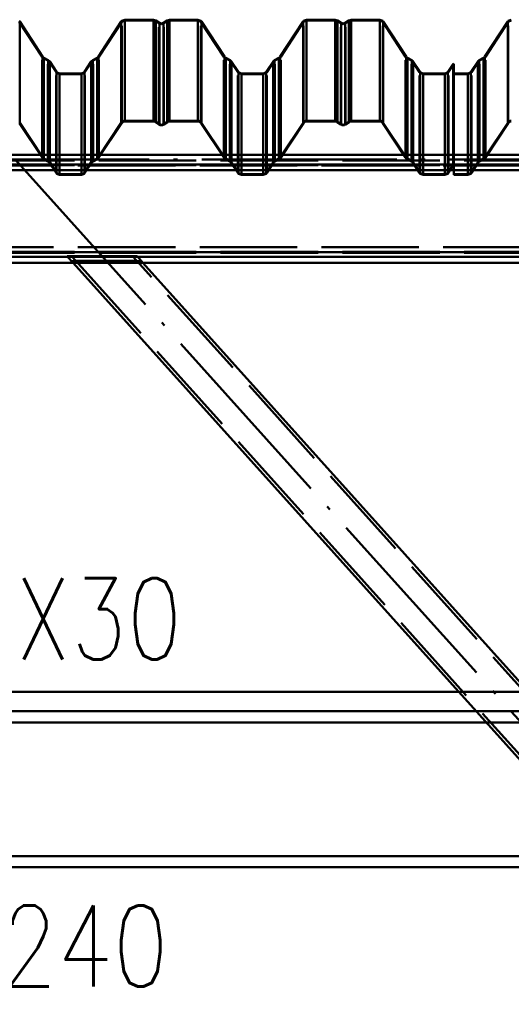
# Paper-space layout 'Layout1' of a CAD drawing. Extents: x -2 to 1033, y -36 to 596.
# Tile 43 of 256: x 222 to 238, y 213 to 243. Entities that reach past the tile are written whole.
import ezdxf

# ---------------------------------------------------------------- set-up
doc = ezdxf.new("R2010")
doc.units = 0
doc.linetypes.add('ACAD_ISO02W100', pattern=[15, 12, -3])
doc.linetypes.add('ACAD_ISO04W100', pattern=[30.5, 24, -3, 0.5, -3])
for name, color, linetype, lineweight in [('SS_JEŘÁBOVÁ DRÁHA', 11, 'CONTINUOUS', 50), ('SS_POPIS_PROFILU', 13, 'CONTINUOUS', 25), ('SS_VAZNICE', 123, 'CONTINUOUS', 50), ('SS_ZTUŽENÍ STĚNY', 203, 'CONTINUOUS', 50)]:
    doc.layers.add(name, color=color, linetype=linetype, lineweight=lineweight)
doc.layers.add('SS_PLECHY', color=7, linetype='CONTINUOUS', lineweight=50, true_color=0xb47846)
doc.styles.add('romans.shx', font='romans.shx', dxfattribs={"height": 5})

psp = doc.layouts.get("Layout1")

# ---------------------------------------------------------------- linework, layer by layer
at = {"layer": 'SS_JEŘÁBOVÁ DRÁHA', "color": 1, "linetype": 'Continuous', "ltscale": 0.25}
for p, q in [((235.9734, 222.593), (208.6556, 222.593)), ((236.5125, 221.993), (208.1165, 221.993)), ((207.811, 221.653), (236.8179, 221.653)), ((204.1095, 217.533), (240.5195, 217.533)), ((240.825, 217.193), (203.804, 217.193))]:
    psp.add_line(p, q, dxfattribs=at)
at = {"layer": 'SS_JEŘÁBOVÁ DRÁHA', "color": 3, "linetype": 'ACAD_ISO02W100', "ltscale": 0.25}
for p, q in [((238.1243, 222.593), (235.9734, 222.593)), ((238.6634, 221.993), (236.5125, 221.993)), ((236.8179, 221.653), (238.9688, 221.653))]:
    psp.add_line(p, q, dxfattribs=at)
at = {"layer": 'SS_JEŘÁBOVÁ DRÁHA', "color": 7, "linetype": 'ACAD_ISO04W100', "ltscale": 0.25}
for p, q in [((279.6145, 221.993), (167.8145, 221.993)), ((282.0145, 217.193), (164.9145, 217.193))]:
    psp.add_line(p, q, dxfattribs=at)
at = {"layer": 'SS_PLECHY', "color": 5, "linetype": 'ACAD_ISO02W100', "ltscale": 0.25}
for p, q in [((223.1404, 242.1604), (222.4337, 243.236)), ((225.5972, 243.236), (224.8905, 242.1604)), ((225.6112, 243.2532), (225.5972, 243.236)), ((225.5972, 240.1201), (225.5972, 243.236)), ((225.689, 243.2856), (225.6112, 243.2532)), ((226.567, 243.2856), (225.689, 243.2856)), ((226.6296, 243.2659), (226.567, 243.2856)), ((226.7404, 243.1888), (226.6296, 243.2659)), ((226.6296, 240.1498), (226.6296, 243.2659)), ((226.8144, 243.1656), (226.7404, 243.1888)), ((226.7404, 240.0734), (226.7404, 243.1888)), ((226.8885, 243.1888), (226.8144, 243.1656)), ((226.9993, 243.2659), (226.8885, 243.1888)), ((226.8885, 240.0734), (226.8885, 243.1888)), ((227.0619, 243.2856), (226.9993, 243.2659)), ((226.9993, 240.1498), (226.9993, 243.2659)), ((227.9399, 243.2856), (227.0619, 243.2856)), ((228.0176, 243.2532), (227.9399, 243.2856)), ((228.0317, 243.236), (228.0176, 243.2532)), ((228.7384, 242.1604), (228.0317, 243.236)), ((228.0317, 240.1201), (228.0317, 243.236)), ((231.1952, 243.236), (230.4885, 242.1604)), ((231.2092, 243.2532), (231.1952, 243.236)), ((231.1952, 240.1201), (231.1952, 243.236)), ((231.287, 243.2856), (231.2092, 243.2532)), ((232.165, 243.2856), (231.287, 243.2856)), ((232.2276, 243.2659), (232.165, 243.2856)), ((232.3384, 243.1888), (232.2276, 243.2659)), ((232.2276, 240.1498), (232.2276, 243.2659)), ((232.4124, 243.1656), (232.3384, 243.1888)), ((232.3384, 240.0734), (232.3384, 243.1888)), ((232.4865, 243.1888), (232.4124, 243.1656)), ((232.5973, 243.2659), (232.4865, 243.1888)), ((232.4865, 240.0734), (232.4865, 243.1888)), ((232.6599, 243.2856), (232.5973, 243.2659)), ((232.5973, 240.1498), (232.5973, 243.2659)), ((233.5379, 243.2856), (232.6599, 243.2856)), ((233.6156, 243.2532), (233.5379, 243.2856)), ((233.6297, 243.236), (233.6156, 243.2532)), ((234.3364, 242.1604), (233.6297, 243.236)), ((233.6297, 240.1201), (233.6297, 243.236)), ((237.4996, 243.236), (236.7928, 242.1604)), ((237.5136, 243.2532), (237.4996, 243.236)), ((237.4996, 240.1201), (237.4996, 243.236)), ((237.5914, 243.2856), (237.5136, 243.2532)), ((223.157, 242.14), (223.1404, 242.1604)), ((223.1404, 239.054), (223.1404, 242.1604)), ((223.1874, 242.1173), (223.157, 242.14)), ((224.8739, 242.14), (224.8435, 242.1173)), ((224.8905, 242.1604), (224.8739, 242.14)), ((224.8905, 239.054), (224.8905, 242.1604)), ((228.755, 242.14), (228.7384, 242.1604)), ((228.7384, 239.054), (228.7384, 242.1604)), ((228.7854, 242.1173), (228.755, 242.14)), ((230.4719, 242.14), (230.4415, 242.1173)), ((230.4885, 242.1604), (230.4719, 242.14)), ((230.4885, 239.054), (230.4885, 242.1604)), ((234.353, 242.14), (234.3364, 242.1604)), ((234.3364, 239.054), (234.3364, 242.1604)), ((234.3834, 242.1173), (234.353, 242.14)), ((236.7762, 242.14), (236.7459, 242.1173)), ((236.7928, 242.1604), (236.7762, 242.14)), ((236.7928, 239.054), (236.7928, 242.1604)), ((223.3201, 242.0457), (223.1874, 242.1173)), ((223.1874, 239.0113), (223.1874, 242.1173)), ((223.3457, 242.0265), (223.3201, 242.0457)), ((223.3201, 238.9402), (223.3201, 242.0457)), ((223.3598, 242.0092), (223.3457, 242.0265)), ((223.5715, 241.6869), (223.3598, 242.0092)), ((223.3598, 238.9041), (223.3598, 242.0092)), ((224.6711, 242.0092), (224.4594, 241.6869)), ((224.6851, 242.0265), (224.6711, 242.0092)), ((224.6711, 238.9041), (224.6711, 242.0092)), ((224.7108, 242.0457), (224.6851, 242.0265)), ((224.8435, 242.1173), (224.7108, 242.0457)), ((224.7108, 238.9402), (224.7108, 242.0457)), ((224.8435, 239.0113), (224.8435, 242.1173)), ((228.9181, 242.0457), (228.7854, 242.1173)), ((228.7854, 239.0113), (228.7854, 242.1173)), ((228.9437, 242.0265), (228.9181, 242.0457)), ((228.9181, 238.9402), (228.9181, 242.0457)), ((228.9578, 242.0092), (228.9437, 242.0265)), ((229.1695, 241.6869), (228.9578, 242.0092)), ((228.9578, 238.9041), (228.9578, 242.0092)), ((230.2691, 242.0092), (230.0574, 241.6869)), ((230.2831, 242.0265), (230.2691, 242.0092)), ((230.2691, 238.9041), (230.2691, 242.0092)), ((230.3088, 242.0457), (230.2831, 242.0265)), ((230.4415, 242.1173), (230.3088, 242.0457)), ((230.3088, 238.9402), (230.3088, 242.0457)), ((230.4415, 239.0113), (230.4415, 242.1173)), ((234.5161, 242.0457), (234.3834, 242.1173)), ((234.3834, 239.0113), (234.3834, 242.1173)), ((234.5417, 242.0265), (234.5161, 242.0457)), ((234.5161, 238.9402), (234.5161, 242.0457)), ((234.5558, 242.0092), (234.5417, 242.0265)), ((234.7675, 241.6869), (234.5558, 242.0092)), ((234.5558, 238.9041), (234.5558, 242.0092)), ((235.8178, 241.9341), (235.6554, 241.6869)), ((236.5735, 242.0092), (236.3617, 241.6869)), ((236.5875, 242.0265), (236.5735, 242.0092)), ((236.5735, 238.9041), (236.5735, 242.0092)), ((236.6132, 242.0457), (236.5875, 242.0265)), ((236.7459, 242.1173), (236.6132, 242.0457)), ((236.6132, 238.9402), (236.6132, 242.0457)), ((236.7459, 239.0113), (236.7459, 242.1173)), ((223.5881, 241.6665), (223.5715, 241.6869)), ((223.5715, 238.5847), (223.5715, 241.6869)), ((223.68, 241.6283), (223.5881, 241.6665)), ((223.68, 241.6283), (224.3509, 241.6283)), ((224.4428, 241.6665), (224.3509, 241.6283)), ((224.4594, 241.6869), (224.4428, 241.6665)), ((224.4594, 238.5847), (224.4594, 241.6869)), ((229.1861, 241.6665), (229.1695, 241.6869)), ((229.1695, 238.5847), (229.1695, 241.6869)), ((229.278, 241.6283), (229.1861, 241.6665)), ((229.278, 241.6283), (229.9489, 241.6283)), ((230.0408, 241.6665), (229.9489, 241.6283)), ((230.0574, 241.6869), (230.0408, 241.6665)), ((230.0574, 238.5847), (230.0574, 241.6869)), ((234.7841, 241.6665), (234.7675, 241.6869)), ((234.7675, 238.5847), (234.7675, 241.6869)), ((234.876, 241.6283), (234.7841, 241.6665)), ((234.876, 241.6283), (235.5469, 241.6283)), ((235.6388, 241.6665), (235.5469, 241.6283)), ((235.6554, 241.6869), (235.6388, 241.6665)), ((235.6554, 238.5847), (235.6554, 241.6869)), ((235.8178, 241.6283), (236.2532, 241.6283)), ((236.3451, 241.6665), (236.2532, 241.6283)), ((236.3617, 241.6869), (236.3451, 241.6665)), ((236.3617, 238.5847), (236.3617, 241.6869)), ((225.689, 240.1892), (225.689, 240.1693)), ((226.567, 240.1892), (226.567, 240.1693)), ((227.0619, 240.1892), (227.0619, 240.1693)), ((227.9399, 240.1892), (227.9399, 240.1693)), ((231.287, 240.1892), (231.287, 240.1693)), ((232.165, 240.1892), (232.165, 240.1693)), ((232.6599, 240.1892), (232.6599, 240.1693)), ((233.5379, 240.1892), (233.5379, 240.1693)), ((223.68, 238.5465), (223.68, 238.5265)), ((224.3509, 238.5465), (224.3509, 238.5265)), ((229.278, 238.5465), (229.278, 238.5265)), ((229.9489, 238.5465), (229.9489, 238.5265)), ((234.876, 238.5465), (234.876, 238.5265)), ((235.5469, 238.5465), (235.5469, 238.5265)), ((236.2532, 238.5265), (236.2532, 238.5465))]:
    psp.add_line(p, q, dxfattribs=at)
at = {"layer": 'SS_PLECHY', "color": 5, "linetype": 'Continuous', "ltscale": 0.25}
for p, q in [((222.4504, 243.247), (222.4338, 243.2674)), ((223.1571, 242.1714), (222.4504, 243.247)), ((222.4504, 243.247), (222.4504, 240.1311)), ((225.5805, 243.247), (224.8738, 242.1714)), ((225.5971, 243.2674), (225.5805, 243.247)), ((225.5805, 243.247), (225.5805, 240.1311)), ((225.689, 243.3057), (225.5971, 243.2674)), ((226.567, 243.3057), (225.689, 243.3057)), ((225.689, 243.3057), (225.689, 240.1892)), ((226.641, 243.2824), (226.567, 243.3057)), ((226.567, 243.3057), (226.567, 240.1892)), ((226.7518, 243.2053), (226.641, 243.2824)), ((226.641, 243.2824), (226.641, 240.1662)), ((226.8144, 243.1857), (226.7518, 243.2053)), ((226.7518, 243.2053), (226.7518, 240.0897)), ((226.8771, 243.2053), (226.8144, 243.1857)), ((226.9879, 243.2824), (226.8771, 243.2053)), ((226.8771, 243.2053), (226.8771, 240.0897)), ((227.0619, 243.3057), (226.9879, 243.2824)), ((226.9879, 243.2824), (226.9879, 240.1662)), ((227.9399, 243.3057), (227.0619, 243.3057)), ((227.0619, 243.3057), (227.0619, 240.1892)), ((228.0318, 243.2674), (227.9399, 243.3057)), ((227.9399, 243.3057), (227.9399, 240.1892)), ((228.0484, 243.247), (228.0318, 243.2674)), ((228.7551, 242.1714), (228.0484, 243.247)), ((228.0484, 243.247), (228.0484, 240.1311)), ((231.1785, 243.247), (230.4718, 242.1714)), ((231.1951, 243.2674), (231.1785, 243.247)), ((231.1785, 243.247), (231.1785, 240.1311)), ((231.287, 243.3057), (231.1951, 243.2674)), ((232.165, 243.3057), (231.287, 243.3057)), ((231.287, 243.3057), (231.287, 240.1892)), ((232.239, 243.2824), (232.165, 243.3057)), ((232.165, 243.3057), (232.165, 240.1892)), ((232.3498, 243.2053), (232.239, 243.2824)), ((232.239, 243.2824), (232.239, 240.1662)), ((232.4124, 243.1857), (232.3498, 243.2053)), ((232.3498, 243.2053), (232.3498, 240.0897)), ((232.4751, 243.2053), (232.4124, 243.1857)), ((232.5859, 243.2824), (232.4751, 243.2053)), ((232.4751, 243.2053), (232.4751, 240.0897)), ((232.6599, 243.3057), (232.5859, 243.2824)), ((232.5859, 243.2824), (232.5859, 240.1662)), ((233.5379, 243.3057), (232.6599, 243.3057)), ((232.6599, 243.3057), (232.6599, 240.1892)), ((233.6298, 243.2674), (233.5379, 243.3057)), ((233.5379, 243.3057), (233.5379, 240.1892)), ((233.6464, 243.247), (233.6298, 243.2674)), ((234.3531, 242.1714), (233.6464, 243.247)), ((233.6464, 243.247), (233.6464, 240.1311)), ((237.4829, 243.247), (236.7761, 242.1714)), ((237.4994, 243.2674), (237.4829, 243.247)), ((237.4829, 243.247), (237.4829, 240.1311)), ((237.5914, 243.3057), (237.4994, 243.2674)), ((223.1711, 242.1542), (223.1571, 242.1714)), ((223.1571, 242.1714), (223.1571, 239.0649)), ((223.1968, 242.135), (223.1711, 242.1542)), ((223.3295, 242.0633), (223.1968, 242.135)), ((223.1968, 242.135), (223.1968, 239.0288)), ((224.8341, 242.135), (224.7014, 242.0633)), ((224.8597, 242.1542), (224.8341, 242.135)), ((224.8341, 242.135), (224.8341, 239.0288)), ((224.8738, 242.1714), (224.8597, 242.1542)), ((224.8738, 242.1714), (224.8738, 239.0649)), ((228.7691, 242.1542), (228.7551, 242.1714)), ((228.7551, 242.1714), (228.7551, 239.0649)), ((228.7948, 242.135), (228.7691, 242.1542)), ((228.9275, 242.0633), (228.7948, 242.135)), ((228.7948, 242.135), (228.7948, 239.0288)), ((230.4321, 242.135), (230.2994, 242.0633)), ((230.4577, 242.1542), (230.4321, 242.135)), ((230.4321, 242.135), (230.4321, 239.0288)), ((230.4718, 242.1714), (230.4577, 242.1542)), ((230.4718, 242.1714), (230.4718, 239.0649)), ((234.3671, 242.1542), (234.3531, 242.1714)), ((234.3531, 242.1714), (234.3531, 239.0649)), ((234.3928, 242.135), (234.3671, 242.1542)), ((234.5255, 242.0633), (234.3928, 242.135)), ((234.3928, 242.135), (234.3928, 239.0288)), ((236.7364, 242.135), (236.6037, 242.0633)), ((236.7621, 242.1542), (236.7364, 242.135)), ((236.7364, 242.135), (236.7364, 239.0288)), ((236.7761, 242.1714), (236.7621, 242.1542)), ((236.7761, 242.1714), (236.7761, 239.0649)), ((223.3599, 242.0407), (223.3295, 242.0633)), ((223.3295, 242.0633), (223.3295, 238.9578)), ((223.3765, 242.0203), (223.3599, 242.0407)), ((223.5882, 241.698), (223.3765, 242.0203)), ((223.3765, 242.0203), (223.3765, 238.9151)), ((224.6544, 242.0203), (224.4427, 241.698)), ((224.671, 242.0407), (224.6544, 242.0203)), ((224.6544, 242.0203), (224.6544, 238.9151)), ((224.7014, 242.0633), (224.671, 242.0407)), ((224.7014, 242.0633), (224.7014, 238.9578)), ((228.9579, 242.0407), (228.9275, 242.0633)), ((228.9275, 242.0633), (228.9275, 238.9578)), ((228.9745, 242.0203), (228.9579, 242.0407)), ((229.1862, 241.698), (228.9745, 242.0203)), ((228.9745, 242.0203), (228.9745, 238.9151)), ((230.2524, 242.0203), (230.0407, 241.698)), ((230.269, 242.0407), (230.2524, 242.0203)), ((230.2524, 242.0203), (230.2524, 238.9151)), ((230.2994, 242.0633), (230.269, 242.0407)), ((230.2994, 242.0633), (230.2994, 238.9578)), ((234.5559, 242.0407), (234.5255, 242.0633)), ((234.5255, 242.0633), (234.5255, 238.9578)), ((234.5725, 242.0203), (234.5559, 242.0407)), ((234.7842, 241.698), (234.5725, 242.0203)), ((234.5725, 242.0203), (234.5725, 238.9151)), ((235.8011, 241.9452), (235.6387, 241.698)), ((235.8178, 241.9341), (235.8011, 241.9452)), ((235.8011, 241.9452), (235.8011, 238.8407)), ((235.8178, 238.8297), (235.8178, 241.9341)), ((236.5568, 242.0203), (236.345, 241.698)), ((236.5734, 242.0407), (236.5568, 242.0203)), ((236.5568, 242.0203), (236.5568, 238.9151)), ((236.6037, 242.0633), (236.5734, 242.0407)), ((236.6037, 242.0633), (236.6037, 238.9578)), ((223.6022, 241.6807), (223.5882, 241.698)), ((223.5882, 241.698), (223.5882, 238.5956)), ((223.68, 241.6484), (223.6022, 241.6807)), ((224.3509, 241.6484), (223.68, 241.6484)), ((223.68, 241.6484), (223.68, 238.5465)), ((224.4286, 241.6807), (224.3509, 241.6484)), ((224.3509, 241.6484), (224.3509, 238.5465)), ((224.4427, 241.698), (224.4286, 241.6807)), ((224.4427, 241.698), (224.4427, 238.5956)), ((229.2002, 241.6807), (229.1862, 241.698)), ((229.1862, 241.698), (229.1862, 238.5956)), ((229.278, 241.6484), (229.2002, 241.6807)), ((229.9489, 241.6484), (229.278, 241.6484)), ((229.278, 241.6484), (229.278, 238.5465)), ((230.0266, 241.6807), (229.9489, 241.6484)), ((229.9489, 241.6484), (229.9489, 238.5465)), ((230.0407, 241.698), (230.0266, 241.6807)), ((230.0407, 241.698), (230.0407, 238.5956)), ((234.7982, 241.6807), (234.7842, 241.698)), ((234.7842, 241.698), (234.7842, 238.5956)), ((234.876, 241.6484), (234.7982, 241.6807)), ((235.5469, 241.6484), (234.876, 241.6484)), ((234.876, 241.6484), (234.876, 238.5465)), ((235.6246, 241.6807), (235.5469, 241.6484)), ((235.5469, 241.6484), (235.5469, 238.5465)), ((235.6387, 241.698), (235.6246, 241.6807)), ((235.6387, 241.698), (235.6387, 238.5956)), ((236.2532, 241.6484), (235.8178, 241.6484)), ((236.331, 241.6807), (236.2532, 241.6484)), ((236.2532, 238.5465), (236.2532, 241.6484)), ((236.345, 241.698), (236.331, 241.6807)), ((236.345, 241.698), (236.345, 238.5956)), ((222.4337, 240.1201), (223.1404, 239.054)), ((222.4504, 240.1311), (223.1571, 239.0649)), ((224.8738, 239.0649), (225.5805, 240.1311)), ((224.8905, 239.054), (225.5972, 240.1201)), ((225.689, 240.1892), (226.567, 240.1892)), ((225.689, 240.1693), (226.567, 240.1693)), ((226.6296, 240.1498), (226.7404, 240.0734)), ((226.641, 240.1662), (226.7518, 240.0897)), ((226.8771, 240.0897), (226.9879, 240.1662)), ((226.8885, 240.0734), (226.9993, 240.1498)), ((227.0619, 240.1892), (227.9399, 240.1892)), ((227.0619, 240.1693), (227.9399, 240.1693)), ((228.0317, 240.1201), (228.7384, 239.054)), ((228.0484, 240.1311), (228.7551, 239.0649)), ((230.4718, 239.0649), (231.1785, 240.1311)), ((230.4885, 239.054), (231.1952, 240.1201)), ((231.287, 240.1892), (232.165, 240.1892)), ((231.287, 240.1693), (232.165, 240.1693)), ((232.2276, 240.1498), (232.3384, 240.0734)), ((232.239, 240.1662), (232.3498, 240.0897)), ((232.4751, 240.0897), (232.5859, 240.1662)), ((232.4865, 240.0734), (232.5973, 240.1498)), ((232.6599, 240.1892), (233.5379, 240.1892)), ((232.6599, 240.1693), (233.5379, 240.1693)), ((233.6297, 240.1201), (234.3364, 239.054)), ((233.6464, 240.1311), (234.3531, 239.0649)), ((236.7761, 239.0649), (237.4829, 240.1311)), ((236.7928, 239.054), (237.4996, 240.1201)), ((223.1874, 239.0113), (223.3201, 238.9402)), ((223.1968, 239.0288), (223.3295, 238.9578)), ((223.3598, 238.9041), (223.5715, 238.5847)), ((223.3765, 238.9151), (223.5882, 238.5956)), ((224.4427, 238.5956), (224.6544, 238.9151)), ((224.4594, 238.5847), (224.6711, 238.9041)), ((224.7014, 238.9578), (224.8341, 239.0288)), ((224.7108, 238.9402), (224.8435, 239.0113)), ((228.7854, 239.0113), (228.9181, 238.9402)), ((228.7948, 239.0288), (228.9275, 238.9578)), ((228.9578, 238.9041), (229.1695, 238.5847)), ((228.9745, 238.9151), (229.1862, 238.5956)), ((230.0407, 238.5956), (230.2524, 238.9151)), ((230.0574, 238.5847), (230.2691, 238.9041)), ((230.2994, 238.9578), (230.4321, 239.0288)), ((230.3088, 238.9402), (230.4415, 239.0113)), ((234.3834, 239.0113), (234.5161, 238.9402)), ((234.3928, 239.0288), (234.5255, 238.9578)), ((234.5558, 238.9041), (234.7675, 238.5847)), ((234.5725, 238.9151), (234.7842, 238.5956)), ((235.6387, 238.5956), (235.8011, 238.8407)), ((235.6554, 238.5847), (235.8178, 238.8297)), ((235.8011, 238.8407), (235.8178, 238.8297)), ((235.8178, 238.5465), (235.8178, 238.8297)), ((236.345, 238.5956), (236.5568, 238.9151)), ((236.3617, 238.5847), (236.5735, 238.9041)), ((236.6037, 238.9578), (236.7364, 239.0288)), ((236.6132, 238.9402), (236.7459, 239.0113)), ((223.68, 238.5465), (224.3509, 238.5465)), ((223.68, 238.5265), (224.3509, 238.5265)), ((229.278, 238.5465), (229.9489, 238.5465)), ((229.278, 238.5265), (229.9489, 238.5265)), ((234.876, 238.5465), (235.5469, 238.5465)), ((234.876, 238.5265), (235.5469, 238.5265)), ((235.8178, 238.5465), (236.2532, 238.5465)), ((235.8178, 238.5265), (235.8178, 238.5465)), ((235.8178, 238.5265), (236.2532, 238.5265))]:
    psp.add_line(p, q, dxfattribs=at)
at = {"layer": 'SS_PLECHY', "color": 5, "linetype": 'Continuous', "ltscale": 0.25, "extrusion": (-4.38295e-12, 0.093704, -0.9956)}
psp.add_arc((-225.689, 239.0035, 22.4945), 0.13, 33.42481, 90, dxfattribs=at)
at = {"layer": 'SS_PLECHY', "color": 5, "linetype": 'Continuous', "ltscale": 0.25, "extrusion": (-2.52806e-12, 0.093704, -0.9956)}
psp.add_arc((-225.689, 239.0035, 22.4945), 0.11, 33.42481, 90, dxfattribs=at)
at = {"layer": 'SS_PLECHY', "color": 5, "linetype": 'Continuous', "ltscale": 0.25, "extrusion": (1.07072e-12, 0.093704, -0.9956)}
psp.add_arc((-226.567, 239.0035, 22.4945), 0.13, 90, 124.70088, dxfattribs=at)
at = {"layer": 'SS_PLECHY', "color": 5, "linetype": 'Continuous', "ltscale": 0.25, "extrusion": (1.90233e-12, 0.093704, -0.9956)}
psp.add_arc((-226.567, 239.0035, 22.4945), 0.11, 90, 124.70088, dxfattribs=at)
at = {"layer": 'SS_PLECHY', "color": 5, "linetype": 'Continuous', "ltscale": 0.25, "extrusion": (1.29675e-12, -0.093704, 0.9956)}
psp.add_arc((226.8144, 239.123, -22.5057), 0.13, 235.29912, 304.70088, dxfattribs=at)
at = {"layer": 'SS_PLECHY', "color": 5, "linetype": 'Continuous', "ltscale": 0.25, "extrusion": (1.41191e-12, -0.093704, 0.9956)}
psp.add_arc((226.8144, 239.123, -22.5057), 0.11, 235.29912, 304.70088, dxfattribs=at)
at = {"layer": 'SS_PLECHY', "color": 5, "linetype": 'Continuous', "ltscale": 0.25, "extrusion": (-1.87171e-12, 0.093704, -0.9956)}
psp.add_arc((-227.0619, 239.0035, 22.4945), 0.13, 55.29912, 90, dxfattribs=at)
at = {"layer": 'SS_PLECHY', "color": 5, "linetype": 'Continuous', "ltscale": 0.25, "extrusion": (-1.33475e-12, 0.093704, -0.9956)}
psp.add_arc((-227.0619, 239.0035, 22.4945), 0.11, 55.29912, 90, dxfattribs=at)
at = {"layer": 'SS_PLECHY', "color": 5, "linetype": 'Continuous', "ltscale": 0.25, "extrusion": (2.00617e-12, 0.093704, -0.9956)}
psp.add_arc((-227.9399, 239.0035, 22.4945), 0.13, 90, 146.57519, dxfattribs=at)
at = {"layer": 'SS_PLECHY', "color": 5, "linetype": 'Continuous', "ltscale": 0.25, "extrusion": (2.02176e-12, 0.093704, -0.9956)}
psp.add_arc((-227.9399, 239.0035, 22.4945), 0.11, 90, 146.57519, dxfattribs=at)
at = {"layer": 'SS_PLECHY', "color": 5, "linetype": 'Continuous', "ltscale": 0.25, "extrusion": (-5.69501e-12, 0.093704, -0.9956)}
psp.add_arc((-231.287, 239.0035, 22.4945), 0.13, 33.42481, 90, dxfattribs=at)
at = {"layer": 'SS_PLECHY', "color": 5, "linetype": 'Continuous', "ltscale": 0.25, "extrusion": (-4.07874e-12, 0.093704, -0.9956)}
psp.add_arc((-231.287, 239.0035, 22.4945), 0.11, 33.42481, 90, dxfattribs=at)
at = {"layer": 'SS_PLECHY', "color": 5, "linetype": 'Continuous', "ltscale": 0.25, "extrusion": (2.22279e-12, 0.093704, -0.9956)}
psp.add_arc((-232.165, 239.0035, 22.4945), 0.13, 90, 124.70088, dxfattribs=at)
at = {"layer": 'SS_PLECHY', "color": 5, "linetype": 'Continuous', "ltscale": 0.25, "extrusion": (1.68332e-12, 0.093704, -0.9956)}
psp.add_arc((-232.165, 239.0035, 22.4945), 0.11, 90, 124.70088, dxfattribs=at)
at = {"layer": 'SS_PLECHY', "color": 5, "linetype": 'Continuous', "ltscale": 0.25, "extrusion": (1.65771e-12, -0.093704, 0.9956)}
psp.add_arc((232.4124, 239.123, -22.5057), 0.13, 235.29912, 304.70088, dxfattribs=at)
at = {"layer": 'SS_PLECHY', "color": 5, "linetype": 'Continuous', "ltscale": 0.25, "extrusion": (2.07705e-12, -0.093704, 0.9956)}
psp.add_arc((232.4124, 239.123, -22.5057), 0.11, 235.29912, 304.70088, dxfattribs=at)
at = {"layer": 'SS_PLECHY', "color": 5, "linetype": 'Continuous', "ltscale": 0.25, "extrusion": (-2.31105e-12, 0.093704, -0.9956)}
psp.add_arc((-232.6599, 239.0035, 22.4945), 0.13, 55.29912, 90, dxfattribs=at)
at = {"layer": 'SS_PLECHY', "color": 5, "linetype": 'Continuous', "ltscale": 0.25, "extrusion": (-1.85398e-12, 0.093704, -0.9956)}
psp.add_arc((-232.6599, 239.0035, 22.4945), 0.11, 55.29912, 90, dxfattribs=at)
at = {"layer": 'SS_PLECHY', "color": 5, "linetype": 'Continuous', "ltscale": 0.25, "extrusion": (2.70405e-12, 0.093704, -0.9956)}
psp.add_arc((-233.5379, 239.0035, 22.4945), 0.13, 90, 146.57519, dxfattribs=at)
at = {"layer": 'SS_PLECHY', "color": 5, "linetype": 'Continuous', "ltscale": 0.25, "extrusion": (2.84652e-12, 0.093704, -0.9956)}
psp.add_arc((-233.5379, 239.0035, 22.4945), 0.11, 90, 146.57519, dxfattribs=at)
at = {"layer": 'SS_PLECHY', "color": 5, "linetype": 'Continuous', "ltscale": 0.25, "extrusion": (-1.75879e-12, 0.093704, -0.9956)}
psp.add_arc((-237.5914, 239.0035, 22.4945), 0.13, 33.42481, 90, dxfattribs=at)
at = {"layer": 'SS_PLECHY', "color": 5, "linetype": 'Continuous', "ltscale": 0.25, "extrusion": (3.16776e-13, 0.093704, -0.9956)}
psp.add_arc((-237.5914, 239.0035, 22.4945), 0.11, 33.42481, 90, dxfattribs=at)
at = {"layer": 'SS_PLECHY', "color": 5, "linetype": 'Continuous', "ltscale": 0.25, "extrusion": (-1.06451e-12, -0.093704, 0.9956)}
psp.add_arc((223.2489, 238.0731, -22.4069), 0.13, 213.42481, 241.736, dxfattribs=at)
at = {"layer": 'SS_PLECHY', "color": 5, "linetype": 'Continuous', "ltscale": 0.25, "extrusion": (-1.93538e-12, -0.093704, 0.9956)}
psp.add_arc((223.2489, 238.0731, -22.4069), 0.11, 213.42481, 241.736, dxfattribs=at)
at = {"layer": 'SS_PLECHY', "color": 5, "linetype": 'Continuous', "ltscale": 0.25, "extrusion": (-1.85811e-12, 0.093704, -0.9956)}
psp.add_arc((-223.268, 237.7929, 22.3805), 0.11, 118.264, 146.57519, dxfattribs=at)
at = {"layer": 'SS_PLECHY', "color": 5, "linetype": 'Continuous', "ltscale": 0.25, "extrusion": (-2.18138e-12, 0.093704, -0.9956)}
psp.add_arc((-223.268, 237.7929, 22.3805), 0.13, 118.264, 146.57519, dxfattribs=at)
at = {"layer": 'SS_PLECHY', "color": 5, "linetype": 'Continuous', "ltscale": 0.25, "extrusion": (1.15621e-12, 0.093704, -0.9956)}
psp.add_arc((-224.7629, 237.7929, 22.3805), 0.13, 33.42481, 61.736, dxfattribs=at)
at = {"layer": 'SS_PLECHY', "color": 5, "linetype": 'Continuous', "ltscale": 0.25, "extrusion": (1.4206e-12, 0.093704, -0.9956)}
psp.add_arc((-224.7629, 237.7929, 22.3805), 0.11, 33.42481, 61.736, dxfattribs=at)
at = {"layer": 'SS_PLECHY', "color": 5, "linetype": 'Continuous', "ltscale": 0.25, "extrusion": (5.49625e-13, -0.093704, 0.9956)}
psp.add_arc((224.782, 238.0731, -22.4069), 0.11, 298.264, 326.57519, dxfattribs=at)
at = {"layer": 'SS_PLECHY', "color": 5, "linetype": 'Continuous', "ltscale": 0.25, "extrusion": (3.40071e-13, -0.093704, 0.9956)}
psp.add_arc((224.782, 238.0731, -22.4069), 0.13, 298.264, 326.57519, dxfattribs=at)
at = {"layer": 'SS_PLECHY', "color": 5, "linetype": 'Continuous', "ltscale": 0.25, "extrusion": (-1.864e-13, -0.093704, 0.9956)}
psp.add_arc((228.8469, 238.0731, -22.4069), 0.13, 213.42481, 241.736, dxfattribs=at)
at = {"layer": 'SS_PLECHY', "color": 5, "linetype": 'Continuous', "ltscale": 0.25, "extrusion": (-6.41149e-13, -0.093704, 0.9956)}
psp.add_arc((228.8469, 238.0731, -22.4069), 0.11, 213.42481, 241.736, dxfattribs=at)
at = {"layer": 'SS_PLECHY', "color": 5, "linetype": 'Continuous', "ltscale": 0.25, "extrusion": (-8.55843e-13, 0.093704, -0.9956)}
psp.add_arc((-228.866, 237.7929, 22.3805), 0.11, 118.264, 146.57519, dxfattribs=at)
at = {"layer": 'SS_PLECHY', "color": 5, "linetype": 'Continuous', "ltscale": 0.25, "extrusion": (-1.30111e-12, 0.093704, -0.9956)}
psp.add_arc((-228.866, 237.7929, 22.3805), 0.13, 118.264, 146.57519, dxfattribs=at)
at = {"layer": 'SS_PLECHY', "color": 5, "linetype": 'Continuous', "ltscale": 0.25, "extrusion": (3.14086e-13, 0.093704, -0.9956)}
psp.add_arc((-230.3609, 237.7929, 22.3805), 0.13, 33.42481, 61.736, dxfattribs=at)
at = {"layer": 'SS_PLECHY', "color": 5, "linetype": 'Continuous', "ltscale": 0.25, "extrusion": (1.26367e-13, 0.093704, -0.9956)}
psp.add_arc((-230.3609, 237.7929, 22.3805), 0.11, 33.42481, 61.736, dxfattribs=at)
at = {"layer": 'SS_PLECHY', "color": 5, "linetype": 'Continuous', "ltscale": 0.25, "extrusion": (-2.92073e-13, -0.093704, 0.9956)}
psp.add_arc((230.38, 238.0731, -22.4069), 0.11, 298.264, 326.57519, dxfattribs=at)
at = {"layer": 'SS_PLECHY', "color": 5, "linetype": 'Continuous', "ltscale": 0.25, "extrusion": (-3.39947e-13, -0.093704, 0.9956)}
psp.add_arc((230.38, 238.0731, -22.4069), 0.13, 298.264, 326.57519, dxfattribs=at)
at = {"layer": 'SS_PLECHY', "color": 5, "linetype": 'Continuous', "ltscale": 0.25, "extrusion": (1.12568e-12, -0.093704, 0.9956)}
psp.add_arc((234.4449, 238.0731, -22.4069), 0.13, 213.42481, 241.736, dxfattribs=at)
at = {"layer": 'SS_PLECHY', "color": 5, "linetype": 'Continuous', "ltscale": 0.25, "extrusion": (9.0949e-13, -0.093704, 0.9956)}
psp.add_arc((234.4449, 238.0731, -22.4069), 0.11, 213.42481, 241.736, dxfattribs=at)
at = {"layer": 'SS_PLECHY', "color": 5, "linetype": 'Continuous', "ltscale": 0.25, "extrusion": (3.44966e-13, 0.093704, -0.9956)}
psp.add_arc((-234.464, 237.7929, 22.3805), 0.11, 118.264, 146.57519, dxfattribs=at)
at = {"layer": 'SS_PLECHY', "color": 5, "linetype": 'Continuous', "ltscale": 0.25, "extrusion": (-4.53079e-13, 0.093704, -0.9956)}
psp.add_arc((-234.464, 237.7929, 22.3805), 0.13, 118.264, 146.57519, dxfattribs=at)
at = {"layer": 'SS_PLECHY', "color": 5, "linetype": 'Continuous', "ltscale": 0.25, "extrusion": (3.3926e-12, 0.093704, -0.9956)}
psp.add_arc((-236.6653, 237.7929, 22.3805), 0.13, 33.42481, 61.736, dxfattribs=at)
at = {"layer": 'SS_PLECHY', "color": 5, "linetype": 'Continuous', "ltscale": 0.25, "extrusion": (3.7526e-12, 0.093704, -0.9956)}
psp.add_arc((-236.6653, 237.7929, 22.3805), 0.11, 33.42481, 61.736, dxfattribs=at)
at = {"layer": 'SS_PLECHY', "color": 5, "linetype": 'Continuous', "ltscale": 0.25, "extrusion": (2.75272e-12, -0.093704, 0.9956)}
psp.add_arc((236.6843, 238.0731, -22.4069), 0.11, 298.264, 326.57519, dxfattribs=at)
at = {"layer": 'SS_PLECHY', "color": 5, "linetype": 'Continuous', "ltscale": 0.25, "extrusion": (2.20423e-12, -0.093704, 0.9956)}
psp.add_arc((236.6843, 238.0731, -22.4069), 0.13, 298.264, 326.57519, dxfattribs=at)
at = {"layer": 'SS_PLECHY', "color": 5, "linetype": 'Continuous', "ltscale": 0.25, "extrusion": (-1.53992e-12, -0.093704, 0.9956)}
psp.add_arc((223.68, 237.6059, -22.3629), 0.13, 213.42481, 270, dxfattribs=at)
at = {"layer": 'SS_PLECHY', "color": 5, "linetype": 'Continuous', "ltscale": 0.25, "extrusion": (-1.75756e-12, -0.093704, 0.9956)}
psp.add_arc((223.68, 237.6059, -22.3629), 0.11, 213.42481, 270, dxfattribs=at)
at = {"layer": 'SS_PLECHY', "color": 5, "linetype": 'Continuous', "ltscale": 0.25, "extrusion": (8.68962e-13, -0.093704, 0.9956)}
psp.add_arc((224.3509, 237.6059, -22.3629), 0.11, 270, 326.57519, dxfattribs=at)
at = {"layer": 'SS_PLECHY', "color": 5, "linetype": 'Continuous', "ltscale": 0.25, "extrusion": (9.10096e-13, -0.093704, 0.9956)}
psp.add_arc((224.3509, 237.6059, -22.3629), 0.13, 270, 326.57519, dxfattribs=at)
at = {"layer": 'SS_PLECHY', "color": 5, "linetype": 'Continuous', "ltscale": 0.25, "extrusion": (-4.55024e-13, -0.093704, 0.9956)}
psp.add_arc((229.278, 237.6059, -22.3629), 0.13, 213.42481, 270, dxfattribs=at)
at = {"layer": 'SS_PLECHY', "color": 5, "linetype": 'Continuous', "ltscale": 0.25, "extrusion": (-4.6336e-13, -0.093704, 0.9956)}
psp.add_arc((229.278, 237.6059, -22.3629), 0.11, 213.42481, 270, dxfattribs=at)
at = {"layer": 'SS_PLECHY', "color": 5, "linetype": 'Continuous', "ltscale": 0.25, "extrusion": (1.80602e-13, -0.093704, 0.9956)}
psp.add_arc((229.9489, 237.6059, -22.3629), 0.11, 270, 326.57519, dxfattribs=at)
at = {"layer": 'SS_PLECHY', "color": 5, "linetype": 'Continuous', "ltscale": 0.25, "extrusion": (3.33046e-13, -0.093704, 0.9956)}
psp.add_arc((229.9489, 237.6059, -22.3629), 0.13, 270, 326.57519, dxfattribs=at)
at = {"layer": 'SS_PLECHY', "color": 5, "linetype": 'Continuous', "ltscale": 0.25, "extrusion": (6.40058e-13, -0.093704, 0.9956)}
psp.add_arc((234.876, 237.6059, -22.3629), 0.13, 213.42481, 270, dxfattribs=at)
at = {"layer": 'SS_PLECHY', "color": 5, "linetype": 'Continuous', "ltscale": 0.25, "extrusion": (5.74399e-13, -0.093704, 0.9956)}
psp.add_arc((234.876, 237.6059, -22.3629), 0.11, 213.42481, 270, dxfattribs=at)
at = {"layer": 'SS_PLECHY', "color": 5, "linetype": 'Continuous', "ltscale": 0.25, "extrusion": (-5.07747e-13, -0.093704, 0.9956)}
psp.add_arc((235.5469, 237.6059, -22.3629), 0.11, 270, 326.57519, dxfattribs=at)
at = {"layer": 'SS_PLECHY', "color": 5, "linetype": 'Continuous', "ltscale": 0.25, "extrusion": (-3.70237e-13, -0.093704, 0.9956)}
psp.add_arc((235.5469, 237.6059, -22.3629), 0.13, 270, 326.57519, dxfattribs=at)
at = {"layer": 'SS_PLECHY', "color": 5, "linetype": 'Continuous', "ltscale": 0.25, "extrusion": (2.23927e-12, -0.093704, 0.9956)}
psp.add_arc((236.2532, 237.6059, -22.3629), 0.11, 270, 326.57519, dxfattribs=at)
at = {"layer": 'SS_PLECHY', "color": 5, "linetype": 'Continuous', "ltscale": 0.25, "extrusion": (1.95959e-12, -0.093704, 0.9956)}
psp.add_arc((236.2532, 237.6059, -22.3629), 0.13, 270, 326.57519, dxfattribs=at)
at = {"layer": 'SS_VAZNICE', "color": 1, "linetype": 'Continuous', "ltscale": 0.25}
for p, q in [((223.0815, 239.1429), (219.3514, 239.1429)), ((228.6795, 239.1429), (224.9494, 239.1429)), ((234.2775, 239.1429), (230.5474, 239.1429)), ((240.5818, 239.1429), (236.8518, 239.1429)), ((223.4002, 238.8431), (219.0327, 238.8431)), ((228.9982, 238.8431), (224.6307, 238.8431)), ((234.5962, 238.8431), (230.2287, 238.8431)), ((240.9006, 238.8431), (236.533, 238.8431)), ((218.9139, 238.6639), (223.519, 238.6639)), ((224.5119, 238.6639), (229.117, 238.6639)), ((230.1099, 238.6639), (234.715, 238.6639)), ((235.7079, 238.6639), (235.8178, 238.6639)), ((236.4142, 238.6639), (241.0194, 238.6639)), ((277.6145, 236.14), (167.4145, 236.14)), ((167.4145, 235.9957), (277.6145, 235.9957)), ((167.4145, 235.8164), (277.6145, 235.8164))]:
    psp.add_line(p, q, dxfattribs=at)
at = {"layer": 'SS_VAZNICE', "color": 3, "linetype": 'ACAD_ISO02W100', "ltscale": 0.25}
for p, q in [((224.9494, 239.1429), (223.0815, 239.1429)), ((230.5474, 239.1429), (228.6795, 239.1429)), ((236.8518, 239.1429), (234.2775, 239.1429)), ((164.8895, 238.9637), (279.7445, 238.9637)), ((164.8895, 238.8194), (279.7445, 238.8194)), ((279.7445, 238.8082), (164.8895, 238.8082)), ((224.6307, 238.8431), (223.4002, 238.8431)), ((230.2287, 238.8431), (228.9982, 238.8431)), ((236.533, 238.8431), (234.5962, 238.8431)), ((223.519, 238.6639), (224.5119, 238.6639)), ((229.117, 238.6639), (230.1099, 238.6639)), ((234.715, 238.6639), (235.7079, 238.6639)), ((235.8178, 238.6639), (236.4142, 238.6639)), ((279.7445, 236.2955), (164.8895, 236.2955)), ((164.8895, 236.1512), (279.7445, 236.1512)), ((164.8895, 236.1163), (279.7445, 236.1163))]:
    psp.add_line(p, q, dxfattribs=at)
at = {"layer": 'SS_VAZNICE', "color": 7, "linetype": 'ACAD_ISO04W100', "ltscale": 0.25}
psp.add_line((279.8145, 238.993), (164.8145, 238.993), dxfattribs=at)
at = {"layer": 'SS_ZTUŽENÍ STĚNY', "color": 7, "linetype": 'ACAD_ISO04W100', "ltscale": 0.25}
psp.add_line((222.3145, 238.993), (279.8145, 174.993), dxfattribs=at)
at = {"layer": 'SS_ZTUŽENÍ STĚNY', "color": 3, "linetype": 'ACAD_ISO02W100', "ltscale": 0.25}
for p, q in [((224.05, 235.8642), (223.9147, 236.0148)), ((226.0656, 236.0148), (223.9147, 236.0148)), ((224.093, 235.8164), (224.05, 235.8642)), ((226.2009, 235.8642), (224.05, 235.8642)), ((224.0576, 236.0054), (224.176, 235.8737)), ((225.9397, 236.0054), (224.0576, 236.0054)), ((224.176, 235.8737), (278.0947, 175.8598)), ((226.058, 235.8737), (224.176, 235.8737)), ((226.058, 235.8737), (225.9397, 236.0054)), ((279.1361, 176.7955), (226.058, 235.8737)), ((226.0656, 236.0148), (226.0741, 236.0054)), ((226.0741, 236.0054), (226.0656, 236.0148)), ((226.0741, 236.0054), (226.2009, 235.8642)), ((226.2009, 235.8642), (226.2439, 235.8164))]:
    psp.add_line(p, q, dxfattribs=at)
at = {"layer": 'SS_ZTUŽENÍ STĚNY', "color": 1, "linetype": 'Continuous', "ltscale": 0.25}
for p, q in [((224.093, 235.8164), (277.6145, 176.2447)), ((277.6145, 178.6387), (226.2439, 235.8164))]:
    psp.add_line(p, q, dxfattribs=at)

# ---------------------------------------------------------------- texts
at = {"layer": 'SS_POPIS_PROFILU', "color": 13, "style": 'romans.shx', "width": 0.8}
for s, p in [('PL50X30', (215.6307, 223.593)), ('HEB240', (216.5762, 213.5104))]:
    psp.add_text(s, height=2.5, dxfattribs=at).set_placement(p)

doc.saveas('drawing.dxf')
